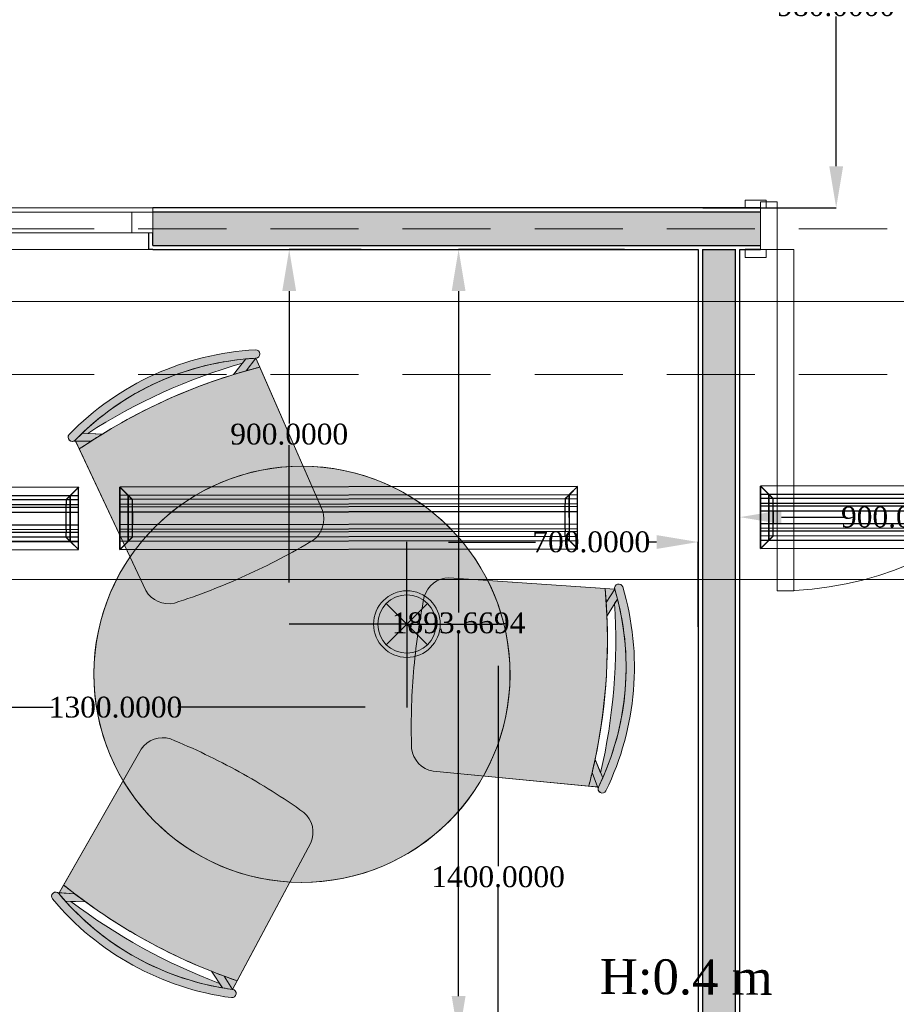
# Model space of a CAD drawing. Header units: millimetres. Extents: x 0 to 88385, y 0 to 41127.
# Tile 186 of 244: x 81661 to 83768, y 18974 to 21340. Entities that reach past the tile are written whole.
import ezdxf
from ezdxf import colors
from ezdxf.entities.mleader import LeaderData, LeaderLine
from ezdxf.enums import TextEntityAlignment as Align
from ezdxf.math import Vec2, Vec3

# ---------------------------------------------------------------- set-up
doc = ezdxf.new("R2010")
doc.units = ezdxf.units.MM
doc.header["$MEASUREMENT"] = 0
doc.linetypes.add('Dot & Dashed', pattern=[670.277762, 317.5, -176.388889, 0, -176.388874])
doc.linetypes.add('Hidden', pattern=[317.5, 211.666667, -105.833333])
for name, color, linetype in [('- განათება', 7, 'Continuous'), ('- მექანიკური ნაწილი', 7, 'Continuous'), ('- საშტეფცელო როზეტები', 7, 'Continuous'), ('Edges', 7, 'Continuous'), ('New_Structural - Bearing', 7, 'Continuous'), ('Structural - Bearing', 7, 'Continuous'), ('Structural - Grid', 7, 'Continuous')]:
    doc.layers.add(name, color=color, linetype=linetype)
for name, color, linetype, lineweight in [('2D Drafting - General_Pen_No__2', 8, 'Continuous', 15), ('New_2D Drafting - General_Pen_No__1', 7, 'Continuous', 13), ('New_Archicad Doors_Pen_No__1', 7, 'Continuous', 13), ('New_Archicad Windows_Pen_No__1', 7, 'Continuous', 13), ('New_Drawing & Figure_Pen_No__1', 7, 'Continuous', 13), ('New_Structural - Bearing_Pen_No__1', 7, 'Continuous', 13)]:
    doc.layers.add(name, color=color, linetype=linetype, lineweight=lineweight)
for name, color, linetype, lineweight, true_color in [('New_2D Drafting - General_Pen_No__62', 7, 'Continuous', 20, 0xaaaaaa), ('New_Drawing & Figure_Pen_No__62', 7, 'Continuous', 20, 0xaaaaaa), ('New_Interior - Lamp_Pen_No__77', 7, 'Continuous', 20, 0xffeb28), ('New_Structural - Bearing_Pen_No__5', 7, 'Continuous', 25, 0x40a5ff), ('New_Structural - Bearing_Pen_No__57', 7, 'Continuous', 25, 0xdcd214), ('Structural - Bearing_Pen_No__81', 7, 'Continuous', 20, 0x6a6a6a), ('Structural - Grid_Pen_No__81', 7, 'Continuous', 20, 0x6a6a6a)]:
    doc.layers.add(name, color=color, linetype=linetype, lineweight=lineweight, true_color=true_color)
doc.styles.add('CT', font='ARIALN.TTF', dxfattribs={"height": 200})
doc.styles.add('GENERATED_STYLE_2', font='txt')
doc.styles.get("Standard").update_dxf_attribs({"font": 'sylfaen.ttf'})
doc.dimstyles.get("Standard").update_dxf_attribs({"dimtxt": 0.18, "dimasz": 0.18, "dimexe": 0.18, "dimexo": 0.0625, "dimgap": 0.09, "dimtad": 0, "dimtih": 1, "dimtoh": 1, "dimdec": 4, "dimzin": 0, "dimdsep": 46, "dimtxsty": 'Standard', "dimcen": 0.09, "dimadec": 0, "dimazin": 0, "dimtfac": 1, "dimtdec": 4, "dimtofl": 0, "dimtmove": 0, "dimatfit": 3, "dimfxl": 1, "dimtolj": 1, "dimtzin": 0, "dimarcsym": 0})

# ---------------------------------------------------------------- blocks, each defined once
blk = doc.blocks.new('Window_2')
at = {"layer": 'New_Archicad Windows_Pen_No__1', "color": 7, "linetype": 'Continuous', "lineweight": 13}
for p, q in [((-500, 10), (500, 10)), ((-500, 10), (-500, 0)), ((-500, 0), (-450, 0)), ((-500, 0), (-500, -50)), ((-500, 0), (-500, -50)), ((-450, 0), (-450, -50)), ((-450, 0), (450, 0)), ((450, -50), (450, 0)), ((450, 0), (500, 0)), ((500, 10), (500, 0)), ((500, 0), (500, -50)), ((500, 0), (500, -50)), ((-450, -50), (-500, -50)), ((-490, -50), (-490, -90)), ((450, -50), (-450, -50)), ((500, -50), (450, -50)), ((490, -50), (490, -90)), ((-500, -90), (-490, -90)), ((-490, -90), (490, -90)), ((500, -90), (490, -90))]:
    blk.add_line(p, q, dxfattribs=at)
blk = doc.blocks.new('Door_3')
at = {"layer": 'New_Archicad Doors_Pen_No__1', "color": 7, "linetype": 'Continuous', "lineweight": 13}
for p, q in [((370, 0), (370, 820)), ((370, 820), (410, 820)), ((410, 820), (410, 0)), ((-487, 0), (-487, 19)), ((-487, 19), (-437, 19)), ((-437, 0), (-487, 0)), ((-450, 0), (-487, 0)), ((-450, 0), (-487, 0)), ((-410, 0), (-450, 0)), ((-450, 0), (-450, -115)), ((-450, 0), (-450, -10)), ((-450, 0), (-450, -10)), ((-437, 19), (-437, 0)), ((-410, -115), (-410, 0)), ((410, 0), (370, 0)), ((450, 0), (410, 0)), ((410, 0), (410, -115)), ((437, 19), (487, 19)), ((437, 0), (437, 19)), ((487, 0), (437, 0)), ((450, -115), (450, 0)), ((450, 0), (450, -10)), ((450, 0), (450, -10)), ((450, 0), (487, 0)), ((450, 0), (487, 0)), ((487, 19), (487, 0)), ((-450, -10), (-450, -90)), ((-450, -10), (-450, -90)), ((450, -10), (450, -90)), ((450, -10), (450, -90)), ((-450, -90), (-450, -100)), ((-450, -90), (-450, -100)), ((450, -90), (450, -100)), ((450, -90), (450, -100)), ((-487, -119), (-487, -100)), ((-487, -100), (-437, -100)), ((-450, -100), (-487, -100)), ((-450, -100), (-487, -100)), ((-450, -115), (-410, -115)), ((-437, -100), (-437, -119)), ((410, -115), (450, -115)), ((437, -100), (487, -100)), ((437, -119), (437, -100)), ((450, -100), (487, -100)), ((450, -100), (487, -100)), ((487, -100), (487, -119)), ((-437, -119), (-487, -119)), ((487, -119), (437, -119))]:
    blk.add_line(p, q, dxfattribs=at)
blk.add_arc((410, 0), 820, 90, 180, dxfattribs=at)
blk = doc.blocks.new('Wall_46', base_point=(2382.1, 20888))
at = {"layer": 'New_Structural - Bearing_Pen_No__57', "linetype": 'Continuous', "lineweight": 25, "true_color": 0xdcd214}
blk.add_hatch(color=52, dxfattribs=at).paths.add_polyline_path([(-2259, 20828), (-2259, 20798), (-798.3, 20798), (-798.3, 20878), (-2259, 20878)])
at = {"layer": 'New_Structural - Bearing_Pen_No__1', "color": 7, "linetype": 'Continuous', "lineweight": 13}
for p, q in [((-2259, 20888), (-2259, 20878)), ((-2259, 20878), (-2259, 20828)), ((-798.3, 20878), (-798.3, 20888)), ((-798.3, 20798), (-798.3, 20878)), ((-2259, 20828), (-2269, 20828)), ((-798.3, 20788), (-798.3, 20798))]:
    blk.add_line(p, q, dxfattribs=at)
at = {"layer": 'New_Structural - Bearing_Pen_No__5', "color": 161, "linetype": 'Continuous', "lineweight": 25, "true_color": 0x40a5ff}
for p, q in [((-798.3, 20878), (-2259, 20878)), ((-798.3, 20888), (-835.3, 20888)), ((-2269, 20828), (-2269, 20788)), ((-2259, 20798), (-2259, 20828)), ((-2259, 20798), (-798.3, 20798)), ((-2259, 20788), (-2269, 20788)), ((-798.3, 20788), (-835.3, 20788))]:
    blk.add_line(p, q, dxfattribs=at)
at = {"layer": 'New_Structural - Bearing_Pen_No__5', "color": 161, "linetype": 'Continuous', "lineweight": 25, "true_color": 0x40a5ff, "flags": 128}
for points in [[(-798.3, 20888), (-2259, 20888)], [(-2259, 20788), (-948.3, 20788)], [(-938.3, 20788), (-858.3, 20788)], [(-848.3, 20788), (-798.3, 20788)]]:
    blk.add_lwpolyline(points, dxfattribs=at)
at = {"layer": 'New_Archicad Doors_Pen_No__1', "color": 7, "linetype": 'Continuous', "lineweight": 13, "zscale": 1000, "rotation": 180}
blk.add_blockref('Door_3', (-348.3, 20788), dxfattribs=at)
at = {"layer": 'New_Archicad Windows_Pen_No__1', "color": 7, "linetype": 'Continuous', "lineweight": 13, "zscale": 1000}
blk.add_blockref('Window_2', (-2759, 20878), dxfattribs=at)
blk = doc.blocks.new('Wall_49', base_point=(-948.3, 20888))
at = {"layer": 'New_Structural - Bearing_Pen_No__57', "linetype": 'Continuous', "lineweight": 25, "true_color": 0xdcd214}
blk.add_hatch(color=52, dxfattribs=at).paths.add_polyline_path([(-938.3, 20788), (-938.3, 12953.1), (-858.3, 12953.1), (-858.3, 20788)])
at = {"layer": 'New_Structural - Bearing_Pen_No__1', "color": 7, "linetype": 'Continuous', "lineweight": 13, "flags": 128}
blk.add_lwpolyline([(-938.3, 20788), (-858.3, 20788)], dxfattribs=at)
at = {"layer": 'New_Structural - Bearing_Pen_No__5', "color": 161, "linetype": 'Continuous', "lineweight": 25, "true_color": 0x40a5ff}
for p, q in [((-938.3, 20788), (-938.3, 12953.1)), ((-858.3, 12953.1), (-858.3, 20788))]:
    blk.add_line(p, q, dxfattribs=at)
at = {"layer": 'New_Structural - Bearing_Pen_No__5', "color": 161, "linetype": 'Continuous', "lineweight": 25, "true_color": 0x40a5ff, "flags": 128}
for points in [[(-948.3, 20788), (-948.3, 12953.1)], [(-848.3, 12953.1), (-848.3, 20788)]]:
    blk.add_lwpolyline(points, dxfattribs=at)
blk = doc.blocks.new('Standard grid marker')
at = {"layer": 'Structural - Grid_Pen_No__81', "color": 251, "linetype": 'Continuous', "lineweight": 20, "true_color": 0x6a6a6a}
blk.add_line((1000, 0), (51328.1, 0), dxfattribs=at)
at = {"layer": 'Structural - Grid_Pen_No__81', "color": 251, "lineweight": 20, "true_color": 0x6a6a6a, "style": 'GENERATED_STYLE_2'}
for tag, p in [('AC_MarkerText_1_0', (-100, -144)), ('AC_MarkerText_1_1', (52428.1, -144))]:
    blk.add_attdef(tag, text='', height=100, rotation=180, dxfattribs=at).set_placement(p, align=Align.TOP_CENTER)
blk = doc.blocks.new('Beam_11', base_point=(-47008.8, 20663))
at = {"layer": 'Structural - Bearing_Pen_No__81', "color": 251, "linetype": 'Hidden', "lineweight": 20, "true_color": 0x6a6a6a}
for p, q in [((-4833.8, 20838), (816.2, 20838)), ((-4833.8, 20488), (816.2, 20488))]:
    blk.add_line(p, q, dxfattribs=at)
at = {"layer": 'Structural - Bearing_Pen_No__81', "color": 251, "linetype": 'Dot & Dashed', "lineweight": 20, "true_color": 0x6a6a6a}
blk.add_line((-47008.8, 20663), (991.2, 20663), dxfattribs=at)
blk = doc.blocks.new('lineardiffplan')
at = {"layer": 'Edges'}
for p, q in [((392.8, 274.9), (392.8, 274.6)), ((393.1, 274.9), (392.8, 274.9)), ((422.8, 244.9), (392.8, 274.9)), ((392.8, 274.6), (392.9, 274.5)), ((392.9, 125.2), (392.9, 274.5)), ((412.4, 255), (392.9, 274.5)), ((393.1, 274.9), (393.2, 274.8)), ((393.2, 274.8), (412.7, 255.3)), ((1462.8, 244.9), (1492.8, 274.9)), ((1472.9, 255.3), (1492.4, 274.8)), ((1473.2, 254.9), (1492.8, 274.5)), ((1492.4, 274.8), (1492.5, 274.9)), ((1492.8, 274.9), (1492.5, 274.9)), ((1492.8, 274.5), (1492.8, 274.9)), ((1492.8, 274.5), (1492.8, 274.5)), ((1492.8, 125.4), (1492.8, 274.5)), ((1492.8, 255.3), (392.9, 255.3)), ((392.9, 254.9), (1492.8, 254.9)), ((392.9, 244.9), (1492.8, 244.9)), ((412.4, 144.7), (412.4, 255)), ((412.8, 254.6), (412.4, 255)), ((412.7, 255.3), (413.1, 254.9)), ((412.8, 145.1), (412.8, 254.6)), ((412.8, 254.6), (422.8, 244.6)), ((413.1, 254.9), (423.1, 244.9)), ((422.8, 244.6), (422.8, 244.9)), ((422.8, 244.9), (423.1, 244.9)), ((422.8, 244.6), (422.8, 244.6)), ((422.8, 244.6), (422.8, 233.2)), ((423.1, 244.9), (423.1, 244.9)), ((1472.5, 254.9), (1462.5, 244.9)), ((1462.5, 244.9), (1462.5, 244.9)), ((1462.5, 244.9), (1462.8, 244.9)), ((1462.8, 244.9), (1462.9, 244.6)), ((1462.8, 244.5), (1462.9, 244.6)), ((1462.8, 233.2), (1462.8, 244.5)), ((1462.9, 244.6), (1472.8, 254.5)), ((1472.9, 255.3), (1472.5, 254.9)), ((1472.8, 254.5), (1473.2, 254.9)), ((1472.8, 254.5), (1472.8, 145.3)), ((1473.2, 144.9), (1473.2, 254.9)), ((392.9, 233.2), (1492.8, 233.2)), ((392.9, 233), (1492.8, 233)), ((392.9, 226.8), (1492.8, 226.8)), ((392.9, 226.5), (1492.8, 226.5)), ((392.9, 214.9), (1492.8, 214.9)), ((1492.8, 214.8), (392.9, 214.8)), ((422.4, 214.9), (422.3, 214.9)), ((422.8, 214.9), (422.4, 214.9)), ((422.8, 233), (422.8, 233.2)), ((422.8, 226.8), (422.8, 233)), ((422.8, 226.5), (422.8, 226.8)), ((422.8, 214.9), (422.8, 226.5)), ((422.8, 184.9), (422.8, 214.9)), ((423.2, 214.9), (422.8, 214.9)), ((423.2, 214.8), (422.8, 214.9)), ((423.2, 214.8), (423.2, 214.9)), ((423.2, 214.8), (423.2, 184.9)), ((1462.8, 214.9), (1462.4, 214.9)), ((1462.4, 214.9), (1462.4, 214.8)), ((1462.8, 214.9), (1462.4, 214.8)), ((1462.4, 184.9), (1462.4, 214.8)), ((1462.8, 233), (1462.8, 233.2)), ((1462.8, 226.8), (1462.8, 233)), ((1462.8, 226.5), (1462.8, 226.8)), ((1462.8, 214.9), (1462.8, 226.5)), ((1462.8, 214.9), (1462.8, 184.9)), ((1462.8, 214.9), (1463.2, 214.9)), ((1463.2, 214.9), (1463.3, 214.9)), ((1492.8, 184.9), (392.9, 184.9)), ((392.9, 173.2), (1492.8, 173.2)), ((392.9, 173), (1492.8, 173)), ((392.9, 166.8), (1492.8, 166.8)), ((392.9, 166.5), (1492.8, 166.5)), ((422.4, 184.9), (422.3, 184.9)), ((422.8, 184.9), (422.4, 184.9)), ((422.8, 184.9), (423.2, 184.9)), ((422.8, 173.2), (422.8, 184.9)), ((422.8, 173), (422.8, 173.2)), ((422.8, 173), (422.8, 166.8)), ((422.8, 166.5), (422.8, 166.8)), ((422.8, 155.1), (422.8, 166.5)), ((1462.4, 184.9), (1462.8, 184.9)), ((1462.8, 173.2), (1462.8, 184.9)), ((1463.2, 184.9), (1462.8, 184.9)), ((1462.8, 173), (1462.8, 173.2)), ((1462.8, 166.8), (1462.8, 173)), ((1462.8, 166.5), (1462.8, 166.8)), ((1462.8, 155.3), (1462.8, 166.5)), ((1463.2, 184.9), (1463.3, 184.9)), ((392.8, 124.9), (422.8, 154.9)), ((392.9, 154.9), (1492.8, 154.9)), ((1492.8, 144.9), (392.9, 144.9)), ((392.9, 125.2), (412.4, 144.7)), ((392.9, 144.5), (1492.8, 144.5)), ((412.7, 144.5), (393.2, 124.9)), ((412.8, 145.1), (412.4, 144.7)), ((412.7, 144.5), (413.1, 144.9)), ((412.8, 145.1), (422.8, 155.1)), ((423.1, 154.8), (413.1, 144.9)), ((422.8, 154.9), (422.8, 155.1)), ((422.8, 155.1), (422.8, 155.1)), ((423.1, 154.8), (422.8, 154.9)), ((423.1, 154.8), (423.1, 154.9)), ((1462.5, 154.8), (1462.4, 154.9)), ((1462.8, 154.9), (1462.5, 154.8)), ((1462.5, 154.8), (1472.4, 144.9)), ((1462.9, 155.2), (1462.8, 155.3)), ((1462.9, 155.2), (1462.8, 154.9)), ((1462.8, 154.9), (1492.8, 124.9)), ((1472.8, 145.3), (1462.9, 155.2)), ((1472.4, 144.9), (1472.8, 144.5)), ((1473.2, 144.9), (1472.8, 145.3)), ((1472.8, 144.5), (1492.4, 124.9)), ((1473.2, 144.9), (1492.8, 125.4)), ((392.9, 125.2), (392.8, 125.1)), ((392.8, 125.1), (392.8, 124.9)), ((392.8, 124.9), (393.1, 124.9)), ((393.2, 124.9), (393.1, 124.9)), ((1492.4, 124.9), (1492.8, 124.9)), ((1492.4, 124.9), (1492.4, 124.9)), ((1492.8, 125.3), (1492.8, 125.4)), ((1492.8, 124.9), (1492.8, 125.3))]:
    blk.add_line(p, q, dxfattribs=at)
blk.add_lwpolyline([(393.2, 274.8), (1492.8, 274.8), (1492.8, 124.9), (393.2, 124.9)], close=True, dxfattribs=at)
blk = doc.blocks.new('Recessed Spot')
at = {"layer": 'New_Interior - Lamp_Pen_No__77', "color": 2, "linetype": 'Continuous', "lineweight": 20, "true_color": 0xffeb28}
for q in [(-49.5, 49.5), (49.5, 49.5), (-49.5, -49.5), (49.5, -49.5)]:
    blk.add_line((0, 0), q, dxfattribs=at)
at = {"layer": 'New_Interior - Lamp_Pen_No__77', "color": 2, "linetype": 'Continuous', "lineweight": 20, "true_color": 0xffeb28, "flags": 128}
blk.add_lwpolyline([(80, 0, 1), (-80, 0, 1)], format="xyb", close=True, dxfattribs=at)
at = {"layer": 'New_Interior - Lamp_Pen_No__77', "color": 2, "linetype": 'Continuous', "lineweight": 20, "true_color": 0xffeb28}
blk.add_circle((0, 0), 70, dxfattribs=at)
blk = doc.blocks.new('_DotSmall')
at = {"color": 0, "linetype": 'ByBlock', "const_width": 0.5}
blk.add_lwpolyline([(-0.0625, 0, 1), (0.0625, 0, 1)], format="xyb", close=True, dxfattribs=at)
blk = doc.blocks.new('*D573')
at = {"layer": '- საშტეფცელო როზეტები', "color": 0, "lineweight": -2, "transparency": 16777216}
for p, q in [((83115.1, 20788), (82716, 20788)), ((82716.1, 20688), (82716.1, 19916.2)), ((82716.1, 18994.3), (82716.1, 19864.8)), ((83278.9, 18894.3), (82716, 18894.3))]:
    blk.add_line(p, q, dxfattribs=at)
at = {"layer": '- საშტეფცელო როზეტები', "color": 0, "transparency": 16777216}
for points in [[(82699.5, 20688), (82732.8, 20688), (82716.1, 20788)], [(82699.5, 18994.3), (82732.8, 18994.3), (82716.1, 18894.3)]]:
    blk.add_solid(points, dxfattribs=at)
at = {"layer": 'Defpoints', "color": 0, "transparency": 16777216}
for p in [(82716.1, 20788), (83115.2, 20788), (83279, 18894.3)]:
    blk.add_point(p, dxfattribs=at)
at = {"layer": '- საშტეფცელო როზეტები', "color": 0, "transparency": 16777216, "insert": (82716.1, 19890.5), "char_height": 50, "attachment_point": 5}
blk.add_mtext('\\A1;{\\fSylfaen|b0|i0|c0|p18;1893.6694}', dxfattribs=at)
blk = doc.blocks.new('*D1014')
at = {"layer": '- განათება', "color": 0, "lineweight": -2, "transparency": 16777216}
for p, q in [((83391.9, 19859.8), (83391.9, 20145.2)), ((83491.9, 20145), (83642.7, 20145)), ((84191.9, 20145), (83910.7, 20145)), ((84291.9, 19888), (84291.9, 20145.2))]:
    blk.add_line(p, q, dxfattribs=at)
at = {"layer": '- განათება', "color": 0, "transparency": 16777216}
for points in [[(83491.9, 20161.7), (83491.9, 20128.3), (83391.9, 20145)], [(84191.9, 20161.7), (84191.9, 20128.3), (84291.9, 20145)]]:
    blk.add_solid(points, dxfattribs=at)
at = {"layer": 'Defpoints', "color": 0, "transparency": 16777216}
for p in [(84291.9, 20145), (84291.9, 19888), (83391.9, 19859.7)]:
    blk.add_point(p, dxfattribs=at)
at = {"layer": '- განათება', "color": 0, "transparency": 16777216, "insert": (83776.7, 20145), "char_height": 50, "attachment_point": 5}
blk.add_mtext('\\A1;{\\fSylfaen|b0|i0|c0|p18;900.0000}', dxfattribs=at)
blk = doc.blocks.new('*D1037')
at = {"layer": '- განათება', "color": 0, "lineweight": -2, "transparency": 16777216}
for p, q in [((81291.9, 19887.9), (81291.9, 19687.8)), ((82591.9, 19887.9), (82591.9, 19687.8)), ((81391.9, 19688), (81742.1, 19688)), ((82491.9, 19688), (82041.3, 19688))]:
    blk.add_line(p, q, dxfattribs=at)
at = {"layer": '- განათება', "color": 0, "transparency": 16777216}
for points in [[(81391.9, 19704.7), (81391.9, 19671.3), (81291.9, 19688)], [(82491.9, 19704.7), (82491.9, 19671.3), (82591.9, 19688)]]:
    blk.add_solid(points, dxfattribs=at)
at = {"layer": 'Defpoints', "color": 0, "transparency": 16777216}
for p in [(81291.9, 19888), (82591.9, 19888), (81291.9, 19688)]:
    blk.add_point(p, dxfattribs=at)
at = {"layer": '- განათება', "color": 0, "transparency": 16777216, "insert": (81891.7, 19688), "char_height": 50, "attachment_point": 5}
blk.add_mtext('\\A1;{\\fSylfaen|b0|i0|c0|p18;1300.0000}', dxfattribs=at)
blk = doc.blocks.new('*D1040')
at = {"layer": '- განათება', "color": 0, "lineweight": -2, "transparency": 16777216}
for p, q in [((82591.9, 19888), (82591.9, 20085.4)), ((82691.9, 20085.2), (82901.2, 20085.2)), ((83191.9, 20085.2), (83168.6, 20085.2)), ((83291.9, 19881.8), (83291.9, 20085.4))]:
    blk.add_line(p, q, dxfattribs=at)
at = {"layer": '- განათება', "color": 0, "transparency": 16777216}
for points in [[(82691.9, 20101.9), (82691.9, 20068.6), (82591.9, 20085.2)], [(83191.9, 20101.9), (83191.9, 20068.6), (83291.9, 20085.2)]]:
    blk.add_solid(points, dxfattribs=at)
at = {"layer": 'Defpoints', "color": 0, "transparency": 16777216}
for p in [(82591.9, 20085.2), (82591.9, 19888), (83291.9, 19881.7)]:
    blk.add_point(p, dxfattribs=at)
at = {"layer": '- განათება', "color": 0, "transparency": 16777216, "insert": (83034.9, 20085.2), "char_height": 50, "attachment_point": 5}
blk.add_mtext('\\A1;{\\fSylfaen|b0|i0|c0|p18;700.0000}', dxfattribs=at)
blk = doc.blocks.new('*D1041')
at = {"layer": '- განათება', "color": 0, "lineweight": -2, "transparency": 16777216}
for p, q in [((82482.1, 20788), (82308.9, 20788)), ((82309.1, 20688), (82309.1, 20369.7)), ((82309.1, 19988), (82309.1, 20318.3)), ((82591.9, 19888), (82308.9, 19888))]:
    blk.add_line(p, q, dxfattribs=at)
at = {"layer": '- განათება', "color": 0, "transparency": 16777216}
for points in [[(82292.4, 20688), (82325.7, 20688), (82309.1, 20788)], [(82292.4, 19988), (82325.7, 19988), (82309.1, 19888)]]:
    blk.add_solid(points, dxfattribs=at)
at = {"layer": 'Defpoints', "color": 0, "transparency": 16777216}
for p in [(82482.2, 20788), (82309.1, 19888), (82591.9, 19888)]:
    blk.add_point(p, dxfattribs=at)
at = {"layer": '- განათება', "color": 0, "transparency": 16777216, "insert": (82309.1, 20344), "char_height": 50, "attachment_point": 5}
blk.add_mtext('\\A1;{\\fSylfaen|b0|i0|c0|p18;900.0000}', dxfattribs=at)
blk = doc.blocks.new('*D1045')
at = {"layer": '- განათება', "color": 0, "lineweight": -2, "transparency": 16777216}
for p, q in [((82592, 19888), (82811.1, 19888)), ((82810.9, 19788), (82810.9, 19306.1)), ((82810.9, 18588), (82810.9, 19254.8)), ((82592, 18488), (82811.1, 18488))]:
    blk.add_line(p, q, dxfattribs=at)
at = {"layer": '- განათება', "color": 0, "transparency": 16777216}
for points in [[(82794.3, 19788), (82827.6, 19788), (82810.9, 19888)], [(82794.3, 18588), (82827.6, 18588), (82810.9, 18488)]]:
    blk.add_solid(points, dxfattribs=at)
at = {"layer": 'Defpoints', "color": 0, "transparency": 16777216}
for p in [(82591.9, 19888), (82591.9, 18488), (82810.9, 18488)]:
    blk.add_point(p, dxfattribs=at)
at = {"layer": '- განათება', "color": 0, "transparency": 16777216, "insert": (82810.9, 19280.4), "char_height": 50, "attachment_point": 5}
blk.add_mtext('\\A1;{\\fSylfaen|b0|i0|c0|p18;1400.0000}', dxfattribs=at)
blk = doc.blocks.new('*D1300')
at = {"layer": '- განათება', "color": 0, "lineweight": -2, "transparency": 16777216}
for p, q in [((83740.2, 21868), (83623.4, 21868)), ((83623.5, 21768), (83623.5, 21399.2)), ((83623.5, 20988), (83623.5, 21347.8)), ((83303.1, 20888), (83623.7, 20888))]:
    blk.add_line(p, q, dxfattribs=at)
at = {"layer": '- განათება', "color": 0, "transparency": 16777216}
for points in [[(83606.9, 21768), (83640.2, 21768), (83623.5, 21868)], [(83606.9, 20988), (83640.2, 20988), (83623.5, 20888)]]:
    blk.add_solid(points, dxfattribs=at)
at = {"layer": 'Defpoints', "color": 0, "transparency": 16777216}
for p in [(83623.5, 21868), (83740.3, 21868), (83303, 20888)]:
    blk.add_point(p, dxfattribs=at)
at = {"layer": '- განათება', "color": 0, "transparency": 16777216, "insert": (83623.5, 21373.5), "char_height": 50, "attachment_point": 5}
blk.add_mtext('\\A1;{\\fSylfaen|b0|i0|c0|p18;980.0000}', dxfattribs=at)

msp = doc.modelspace()

# ---------------------------------------------------------------- hatches: boundary and pattern name
at = {"layer": 'New_Drawing & Figure_Pen_No__62', "linetype": 'Continuous', "lineweight": 20, "true_color": 0xaaaaaa}
for points in [[(82229.04785, 20526.90684, 0.985078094), (82227.97936, 20546.87827, 0.1883998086), (81780.4232, 20343.92023, 0.9850780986), (81794.74297, 20329.95799, -0.1884020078)], [(82196.67133, 20514.86243), (82204.8727, 20525.16802, 0.1693138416), (81811.97915, 20346.99841), (81794.74297, 20329.95799), (81795.7158, 20327.88703), (81832.61767, 20327.40045, -0.0058933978), (81860.05127, 20344.7315), (81825.13524, 20346.37801, -0.073421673)], [(82229.04785, 20526.90684, 0.009248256), (82204.8727, 20525.16802), (82174.90503, 20487.51158, -0.0058933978), (82206.01753, 20496.73005)], [(82229.04785, 20526.90684), (82206.01753, 20496.73005, -0.0060954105), (82238.41576, 20505.49025)], [(82238.41576, 20505.49025, 0.0750812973), (81860.05127, 20344.7315), (81832.61767, 20327.40045, 0.0060954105), (81804.68169, 20308.80026), (81964.49701, 19968.58225, 0.3269331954), (82033.06873, 19938.42499, 0.0286525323), (82204.15073, 20004.47754, 0.0286525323), (82366.55928, 20089.6565, 0.3269331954), (82389.05251, 20161.10994)], [(81795.7158, 20327.88703), (81804.68169, 20308.80026, -0.0060954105), (81832.61767, 20327.40045)], [(82286.38851, 19270.2798, 0.9999999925), (82392.92459, 20264.58864, 0.9999999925)], [(83068.05092, 19973.24622), (82693.06168, 19999.175, 0.3269331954), (82633.34888, 19953.94314, 0.0286525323), (82607.80681, 19772.3403, 0.0286525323), (82603.19457, 19589.00803, 0.3269331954), (82654.67325, 19534.5885), (83028.83256, 19498.61571, 0.0060954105), (83036.94418, 19531.18238), (83044.02981, 19562.84879, 0.0750812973)], [(83110.53675, 19977.34997, 0.9850780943), (83091.37104, 19971.63374, -0.1884020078), (83052.10107, 19496.37861, 0.9850780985), (83070.0686, 19487.59409, 0.1883998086)], [(83091.37104, 19971.63374), (83068.05092, 19973.24622, -0.0060954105), (83070.7071, 19939.78981)], [(83091.37104, 19971.63374), (83070.7071, 19939.78981, -0.0058933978), (83072.49898, 19907.38986), (83097.87101, 19948.28397, 0.009248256)], [(83062.34546, 19518.3448, 0.1693138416), (83097.87101, 19948.28397), (83090.92735, 19937.09232, -0.073421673), (83057.33295, 19530.52439), (83044.02981, 19562.84879, -0.0058933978), (83036.94418, 19531.18238), (83049.82349, 19496.59758), (83052.10107, 19496.37861)], [(82344.33171, 19435.44376, 0.0286525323), (82189.07067, 19533.04499, 0.0286525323), (82023.66909, 19612.25554, 0.3269331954), (81952.95181, 19587.5451), (81767.05708, 19260.84587, 0.0060954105), (81793.45528, 19240.12098), (81819.45173, 19220.70057, 0.0750812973), (82184.10728, 19030.88646), (82361.1765, 19362.45202, 0.3269331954)], [(83049.82349, 19496.59758), (83036.94418, 19531.18238, -0.0060954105), (83028.83256, 19498.61571)], [(81756.62809, 19242.51753), (81793.45528, 19240.12098, -0.0060954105), (81767.05708, 19260.84587)], [(82170.47078, 18990.4398, 0.9850780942), (82173.09556, 19010.26681, -0.1884020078), (81755.49652, 19240.52885, 0.9850780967), (81740.13017, 19227.72748, 0.1883998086)], [(82149.13002, 19013.88814), (82141.75845, 19024.8027, -0.073421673), (81784.51374, 19221.78566), (81819.45173, 19220.70057, -0.0058933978), (81793.45528, 19240.12098), (81756.62809, 19242.51753), (81755.49652, 19240.52885), (81771.34938, 19222.19451, 0.1693138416)], [(82173.09556, 19010.26681), (82152.49206, 19042.14987, -0.0058933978), (82122.19443, 19053.76974), (82149.13002, 19013.88814, 0.009248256)], [(82173.09556, 19010.26681), (82184.10728, 19030.88646, -0.0060954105), (82152.49206, 19042.14987)]]:
    msp.add_hatch(color=253, dxfattribs=at).paths.add_polyline_path(points)

# ---------------------------------------------------------------- linework, layer by layer
at = {"layer": '2D Drafting - General_Pen_No__2', "color": 116, "true_color": 0x136734}
msp.add_lwpolyline([(50571.52795, 19995.50001), (88003.5, 19995.50001)], dxfattribs=at)
at = {"layer": 'New_2D Drafting - General_Pen_No__1', "color": 7, "linetype": 'Continuous', "lineweight": 13, "flags": 128}
for points in [[(81825.13524, 20346.37801, -0.073421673), (82196.67133, 20514.86243)], [(82229.04785, 20526.90684), (82389.05251, 20161.10994, -0.3269331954), (82366.55928, 20089.6565, -0.0286525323), (82204.15073, 20004.47754)], [(81804.68169, 20308.80026, -0.087148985), (82238.41576, 20505.49025)], [(81794.74297, 20329.95799), (81964.49701, 19968.58225, 0.3269331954), (82033.06873, 19938.42499, 0.0286525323), (82204.15073, 20004.47754)], [(83091.37104, 19971.63374), (82693.06168, 19999.175, 0.3269331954), (82633.34888, 19953.94314, 0.0286525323), (82607.80681, 19772.3403)], [(83028.83256, 19498.61571, 0.087148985), (83068.05092, 19973.24622)], [(83057.33295, 19530.52439, 0.073421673), (83090.92735, 19937.09232)], [(83052.10107, 19496.37861), (82654.67325, 19534.5885, -0.3269331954), (82603.19457, 19589.00803, -0.0286525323), (82607.80681, 19772.3403)], [(81755.49652, 19240.52885), (81952.95181, 19587.5451, -0.3269331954), (82023.66909, 19612.25554, -0.0286525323), (82189.07067, 19533.04499)], [(82173.09556, 19010.26681), (82361.1765, 19362.45202, 0.3269331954), (82344.33171, 19435.44376, 0.0286525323), (82189.07067, 19533.04499)], [(81767.05708, 19260.84587, 0.087148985), (82184.10728, 19030.88646)], [(81784.51374, 19221.78566, 0.073421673), (82141.75845, 19024.8027)]]:
    msp.add_lwpolyline(points, format="xyb", dxfattribs=at)
for points in [[(82174.90503, 20487.51158), (82204.8727, 20525.16802)], [(82206.01753, 20496.73005), (82229.04785, 20526.90684)], [(81860.05127, 20344.7315), (81811.97915, 20346.99841)], [(81780.86876, 20329.73102), (81780.75955, 20329.83437)], [(81832.61767, 20327.40045), (81791.8185, 20327.93841)], [(83070.7071, 19939.78981), (83091.37104, 19971.63374)], [(83072.49898, 19907.38986), (83097.87101, 19948.28397)], [(83044.02981, 19562.84879), (83062.34546, 19518.3448)], [(83036.94418, 19531.18238), (83051.18371, 19492.945)], [(83056.55738, 19483.23759), (83056.69146, 19483.16953)], [(81741.6824, 19241.83856), (81741.56545, 19241.74406)], [(81793.45528, 19240.12098), (81752.73869, 19242.77064)], [(81819.45173, 19220.70057), (81771.34938, 19222.19451)], [(82122.19443, 19053.76974), (82149.13002, 19013.88814)], [(82152.49206, 19042.14987), (82173.09556, 19010.26681)]]:
    msp.add_lwpolyline(points, dxfattribs=at)
at = {"layer": 'New_2D Drafting - General_Pen_No__1', "color": 7, "linetype": 'Continuous', "lineweight": 13}
msp.add_circle((82339.65655, 19767.43422), 500, dxfattribs=at)
for centre, radius, start, end in [((82263.96025, 19872.58764), 675.24994, 93.0544683, 135.73227412), ((82228.36347, 20536.88452), 10.00113, 272.21078158, 92.20106878), ((82263.96025, 19872.58764), 655.24994, 93.05422495, 135.73251747), ((81787.68805, 20337.04676), 10.00113, 136.58567364, 316.57596082), ((82463.48112, 19784.26582), 655.24994, 333.93727747, 16.61556999), ((82463.48112, 19784.26582), 675.24994, 333.93752082, 16.61532664), ((83100.99687, 19974.34778), 10.00113, 17.46872616, 197.45901336), ((83061.15087, 19492.12142), 10.00113, 153.09383411, 333.0841213), ((81747.90958, 19234.01265), 10.00113, 38.94528589, 218.93557307), ((82258.99675, 19659.86166), 655.24994, 219.78872924, 262.46702176), ((82258.99675, 19659.86166), 675.24994, 219.78897259, 262.46677842), ((82171.63412, 19000.37303), 10.00113, 263.32017793, 83.31046514)]:
    msp.add_arc(centre, radius, start, end, dxfattribs=at)
at = {"layer": 'New_2D Drafting - General_Pen_No__62', "color": 253, "linetype": 'Continuous', "lineweight": 20, "true_color": 0xaaaaaa}
for p, q in [((81780.86876, 20329.73102), (81780.75955, 20329.83437)), ((83056.55738, 19483.23759), (83056.69146, 19483.16953)), ((81741.6824, 19241.83856), (81741.56545, 19241.74406))]:
    msp.add_line(p, q, dxfattribs=at)
at = {"layer": 'New_Drawing & Figure_Pen_No__1', "color": 7, "linetype": 'Continuous', "lineweight": 13, "flags": 128}
for points in [[(82229.04785, 20526.90684, 0.985078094), (82227.97936, 20546.87827, 0.1883998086), (81780.4232, 20343.92023, 0.9850780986), (81794.74297, 20329.95799, -0.1884020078)], [(82196.67133, 20514.86243), (82204.8727, 20525.16802, 0.1693138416), (81811.97915, 20346.99841), (81794.74297, 20329.95799), (81795.7158, 20327.88703), (81832.61767, 20327.40045, -0.0058933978), (81860.05127, 20344.7315), (81825.13524, 20346.37801, -0.073421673)], [(82229.04785, 20526.90684, 0.009248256), (82204.8727, 20525.16802), (82174.90503, 20487.51158, -0.0058933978), (82206.01753, 20496.73005)], [(82229.04785, 20526.90684), (82206.01753, 20496.73005, -0.0060954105), (82238.41576, 20505.49025)], [(82238.41576, 20505.49025, 0.0750812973), (81860.05127, 20344.7315), (81832.61767, 20327.40045, 0.0060954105), (81804.68169, 20308.80026), (81964.49701, 19968.58225, 0.3269331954), (82033.06873, 19938.42499, 0.0286525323), (82204.15073, 20004.47754, 0.0286525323), (82366.55928, 20089.6565, 0.3269331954), (82389.05251, 20161.10994)], [(81795.7158, 20327.88703), (81804.68169, 20308.80026, -0.0060954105), (81832.61767, 20327.40045)], [(82286.38851, 19270.2798, 0.9999999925), (82392.92459, 20264.58864, 0.9999999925)], [(83068.05092, 19973.24622), (82693.06168, 19999.175, 0.3269331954), (82633.34888, 19953.94314, 0.0286525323), (82607.80681, 19772.3403, 0.0286525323), (82603.19457, 19589.00803, 0.3269331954), (82654.67325, 19534.5885), (83028.83256, 19498.61571, 0.0060954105), (83036.94418, 19531.18238), (83044.02981, 19562.84879, 0.0750812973)], [(83110.53675, 19977.34997, 0.9850780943), (83091.37104, 19971.63374, -0.1884020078), (83052.10107, 19496.37861, 0.9850780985), (83070.0686, 19487.59409, 0.1883998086)], [(83091.37104, 19971.63374), (83068.05092, 19973.24622, -0.0060954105), (83070.7071, 19939.78981)], [(83091.37104, 19971.63374), (83070.7071, 19939.78981, -0.0058933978), (83072.49898, 19907.38986), (83097.87101, 19948.28397, 0.009248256)], [(83062.34546, 19518.3448, 0.1693138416), (83097.87101, 19948.28397), (83090.92735, 19937.09232, -0.073421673), (83057.33295, 19530.52439), (83044.02981, 19562.84879, -0.0058933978), (83036.94418, 19531.18238), (83049.82349, 19496.59758), (83052.10107, 19496.37861)], [(82344.33171, 19435.44376, 0.0286525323), (82189.07067, 19533.04499, 0.0286525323), (82023.66909, 19612.25554, 0.3269331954), (81952.95181, 19587.5451), (81767.05708, 19260.84587, 0.0060954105), (81793.45528, 19240.12098), (81819.45173, 19220.70057, 0.0750812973), (82184.10728, 19030.88646), (82361.1765, 19362.45202, 0.3269331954)], [(83049.82349, 19496.59758), (83036.94418, 19531.18238, -0.0060954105), (83028.83256, 19498.61571)], [(81756.62809, 19242.51753), (81793.45528, 19240.12098, -0.0060954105), (81767.05708, 19260.84587)], [(82170.47078, 18990.4398, 0.9850780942), (82173.09556, 19010.26681, -0.1884020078), (81755.49652, 19240.52885, 0.9850780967), (81740.13017, 19227.72748, 0.1883998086)], [(82149.13002, 19013.88814), (82141.75845, 19024.8027, -0.073421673), (81784.51374, 19221.78566), (81819.45173, 19220.70057, -0.0058933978), (81793.45528, 19240.12098), (81756.62809, 19242.51753), (81755.49652, 19240.52885), (81771.34938, 19222.19451, 0.1693138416)], [(82173.09556, 19010.26681), (82152.49206, 19042.14987, -0.0058933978), (82122.19443, 19053.76974), (82149.13002, 19013.88814, 0.009248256)], [(82173.09556, 19010.26681), (82184.10728, 19030.88646, -0.0060954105), (82152.49206, 19042.14987)]]:
    msp.add_lwpolyline(points, format="xyb", close=True, dxfattribs=at)

# ---------------------------------------------------------------- block references
at = {"layer": '- განათება', "color": 2, "linetype": 'Continuous', "lineweight": 20, "true_color": 0xffeb28, "zscale": 1000}
msp.add_blockref('Recessed Spot', (82591.9443, 19887.98097), dxfattribs=at)
at = {"layer": '- მექანიკური ნაწილი', "xscale": -1, "rotation": 0.08827330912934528}
for p in [(82196.00599, 19942.55542), (83395.29863, 19944.47255), (84934.98103, 19946.84468)]:
    msp.add_blockref('lineardiffplan', p, dxfattribs=at)
at = {"layer": 'New_Structural - Bearing', "color": 7, "lineweight": 35}
for name, p in [('Wall_46', (86622.37834, 20887.98097)), ('Wall_49', (83291.9443, 20887.98097))]:
    msp.add_blockref(name, p, dxfattribs=at)
at = {"layer": 'Structural - Bearing', "color": 251, "lineweight": 20, "true_color": 0x6a6a6a}
msp.add_blockref('Beam_11', (37231.5059, 20662.98097), dxfattribs=at)
at = {"layer": 'Structural - Grid', "color": 8, "linetype": 'Continuous', "lineweight": 15, "zscale": 1000, "rotation": 180}
msp.add_blockref('Standard grid marker', (88184.57817, 20662.98097), dxfattribs=at)

# ---------------------------------------------------------------- texts
at = {"layer": '- საშტეფცელო როზეტები', "color": 5, "insert": (83471.26949, 19080.99046), "char_height": 83.964469, "attachment_point": 3, "rotation": 359.68932566}
msp.add_mtext_dynamic_manual_height_columns('H:0.4 m', width=710.9466492, gutter_width=1.70068, heights=[0], dxfattribs=at)

# ---------------------------------------------------------------- dimensions: what is measured, and where the dimension line sits
at = {"layer": '- განათება', "color": 1}
for base, p1, p2, angle, picture, middle in [((83623.53069, 21867.98097), (83303, 20887.98097), (83740.26565, 21867.98097), 90, '*D1300', (83623.53069, 21373.5)), ((82309.05018, 19887.98097), (82482.20934, 20787.98097), (82591.9443, 19887.98097), 270, '*D1041', (82309.05018, 20344.00839)), ((82591.9443, 20085.2392), (83291.9443, 19881.7392), (82591.9443, 19887.98097), 180, '*D1040', (83034.9384, 20085.2392)), ((81291.9443, 19688), (82591.9443, 19887.98097), (81291.9443, 19887.98097), 180, '*D1037', (81891.70934, 19688)), ((82810.9384, 18487.98097), (82591.9443, 19887.98097), (82591.9443, 18487.98097), 270, '*D1045', (82810.9384, 19280.41604))]:
    dim = msp.add_linear_dim(base=base, p1=p1, p2=p2, angle=angle, text='{\\fSylfaen|b0|i0|c0|p18;<>}', dimstyle='Standard', override={"dimtxt": 50, "dimasz": 100}, dxfattribs=at)
    dim.commit()
    dim.dimension.update_dxf_attribs({"geometry": picture, "text_midpoint": middle, "dimtype": 160})
dim = msp.add_linear_dim(base=(84291.9443, 20145), p1=(83391.9443, 19859.7392), p2=(84291.9443, 19887.98097), text='{\\fSylfaen|b0|i0|c0|p18;<>}', dimstyle='Standard', override={"dimtxt": 50, "dimasz": 100}, dxfattribs=at)
dim.commit()
dim.dimension.update_dxf_attribs({"geometry": '*D1014', "text_midpoint": (83776.71524, 20145), "dimtype": 160})
at = {"layer": '- საშტეფცელო როზეტები', "color": 1}
dim = msp.add_linear_dim(base=(82716.1496, 20787.98097), p1=(83278.97316, 18894.31159), p2=(83115.1555, 20787.98097), angle=90, text='{\\fSylfaen|b0|i0|c0|p18;<>}', dimstyle='Standard', override={"dimtxt": 50, "dimasz": 100}, dxfattribs=at)
dim.commit()
dim.dimension.update_dxf_attribs({"geometry": '*D573', "text_midpoint": (82716.1496, 19890.46976), "dimtype": 160})

# ---------------------------------------------------------------- leaders
at = {"layer": '- მექანიკური ნაწილი', "color": 7}
ml = msp.add_multileader_mtext('Standard', dxfattribs=at)
ml.set_content('{\\fSylfaen|b1|i0|c0|p18;\\C1;DB-HVAC\\C7;  \\fSylfaen|b0|i0|c0|p18;\\C1;QF-25          \\C7;N2XH-3X2.5}', color=7, style='CT')
ml.set_leader_properties()
ml.set_arrow_properties(name='DOTSMALL')
ml.build(insert=Vec2(0, 0))
ml.multileader.update_dxf_attribs({"has_dogleg": 0, "text_left_attachment_type": 6, "text_right_attachment_type": 6, "dogleg_length": 9, "arrow_head_size": 172.53719})
ctx = ml.context
ctx.base_point, ctx.char_height, ctx.arrow_head_size, ctx.landing_gap_size, ctx.plane_origin = Vec3(78405.75222, 19371.9237), 171.3007828, 172.53719, 57.5124, Vec3(61665.17854, 8886.39979)
ctx.left_attachment, ctx.right_attachment, ctx.text_align_type = 6, 6, 1
notes = []
notes.append((ctx, [(0, (1, 1, 0), (80410.16995, 19371.9237), (-1, 0), 9, [(2, [(85231.5059, 17086.61486)], 0, [])])]))
ctx.mtext.insert, ctx.mtext.width, ctx.mtext.defined_height, ctx.mtext.alignment, ctx.mtext.flow_direction = Vec3(79403.46109, 19577.48464), 2531.4263669, 243.98464, 2, 5
for ctx, leaders in notes:
    for number, flags, end, landing, length, lines in leaders:
        leader = LeaderData()
        leader.index, (leader.has_last_leader_line, leader.has_dogleg_vector, leader.attachment_direction) = number, flags
        leader.last_leader_point, leader.dogleg_vector, leader.dogleg_length = Vec3(end), Vec3(landing), length
        for number, points, colour, breaks in lines:
            line = LeaderLine()
            line.index, line.vertices, line.color, line.breaks = number, Vec3.list(points), colors.encode_raw_color(colour), breaks
            leader.lines.append(line)
        ctx.leaders.append(leader)

doc.saveas('drawing.dxf')
